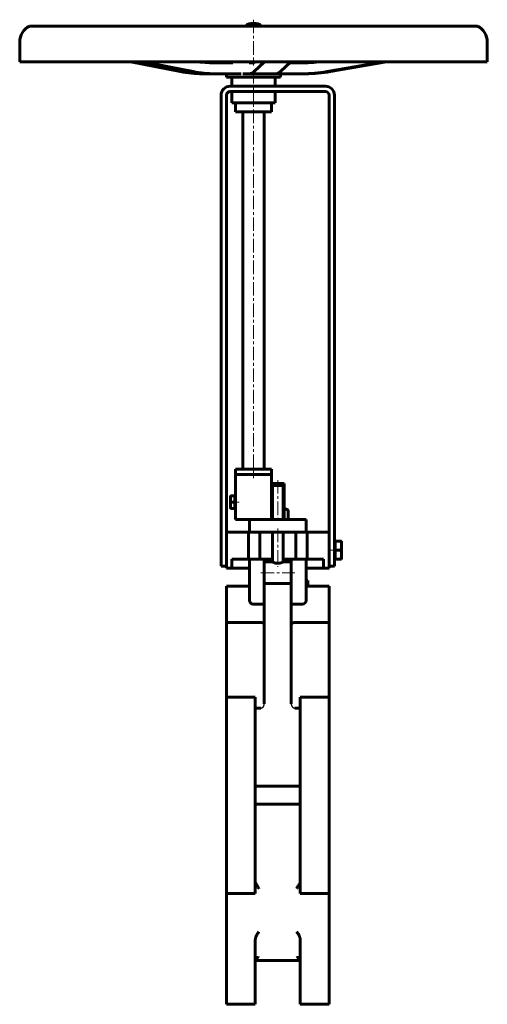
# Model space of a CAD drawing. Header units: millimetres. Extents: x -130 to 130, y -273 to 275.
import ezdxf

# ---------------------------------------------------------------- set-up
doc = ezdxf.new("R2010")
doc.units = ezdxf.units.MM
for name, pattern in [('K5LT-1', [0]), ('K5LT_AXLED', [12, 7.5, -1.5, 1.5, -1.5]), ('K5LT_BASIC', [0])]:
    doc.linetypes.add(name, pattern=pattern)
doc.layers.add('Системный слой (1)', color=7, linetype='Continuous', true_color=0x6c6c6c)

# ---------------------------------------------------------------- blocks, each defined once
blk = doc.blocks.new('U0')
at = {"layer": 'Системный слой (1)', "color": 143, "linetype": 'K5LT_BASIC', "lineweight": 60, "true_color": 0x33acca}
for p, q in [((17, -3.05), (17.28, -3.14)), ((17.28, -3.14), (17.56, -3.19)), ((17.56, -3.19), (17.83, -3.2))]:
    blk.add_line(p, q, dxfattribs=at)
blk = doc.blocks.new('U1')
at = {"layer": 'Системный слой (1)', "color": 143, "linetype": 'K5LT_BASIC', "lineweight": 60, "true_color": 0x33acca}
for p, q in [((17.28, 2.43), (17, 2.34)), ((17.56, 2.48), (17.28, 2.43)), ((17.83, 2.5), (17.56, 2.48))]:
    blk.add_line(p, q, dxfattribs=at)
blk = doc.blocks.new('U2')
at = {"layer": 'Системный слой (1)', "color": 143, "linetype": 'K5LT_BASIC', "lineweight": 60, "true_color": 0x33acca}
for p, q in [((-29.57, 251.33), (-30.43, 251.45)), ((-26.83, 251.05), (-29.57, 251.33)), ((-24.52, 250.92), (-26.83, 251.05)), ((-23.35, 250.89), (-24.52, 250.92)), ((-22.77, 250.88), (-23.35, 250.89)), ((-22.48, 250.88), (-22.77, 250.88)), ((-22.34, 250.87), (-22.48, 250.88)), ((-22.27, 250.87), (-22.34, 250.87)), ((-22.23, 250.87), (-22.27, 250.87)), ((-22.21, 250.87), (-22.23, 250.87)), ((-22.2, 250.87), (-22.21, 250.87)), ((-22.19, 250.87), (-22.2, 250.87)), ((-22.2, 250.87), (-22.2, 250.87)), ((-22.2, 250.87), (-22.2, 250.87)), ((-22.19, 250.87), (-22.19, 250.87)), ((-22.19, 250.87), (-22.19, 250.87))]:
    blk.add_line(p, q, dxfattribs=at)
blk = doc.blocks.new('U3')
at = {"layer": 'Системный слой (1)', "color": 143, "linetype": 'K5LT_BASIC', "lineweight": 60, "true_color": 0x33acca}
for p, q in [((-0.27, 250.87), (-0.27, 250.87)), ((-0.27, 250.87), (-0.27, 250.87)), ((-0.27, 250.87), (-0.27, 250.87)), ((-0.27, 250.87), (-0.27, 250.87)), ((-0.27, 250.87), (-0.27, 250.87)), ((-0.27, 250.87), (-0.27, 250.87)), ((-0.27, 250.87), (-0.27, 250.87)), ((-0.27, 250.87), (-0.26, 250.87)), ((-0.26, 250.87), (-0.26, 250.87)), ((-0.26, 250.87), (-0.24, 250.87)), ((-0.24, 250.87), (-0.21, 250.87)), ((-0.21, 250.87), (-0.15, 250.88)), ((-0.15, 250.88), (-0.01, 250.92)), ((-0.01, 250.92), (0.35, 251.11)), ((0.35, 251.11), (0.77, 251.45))]:
    blk.add_line(p, q, dxfattribs=at)
blk = doc.blocks.new('U4')
at = {"layer": 'Системный слой (1)', "color": 143, "linetype": 'K5LT_BASIC', "lineweight": 60, "true_color": 0x33acca}
for p, q in [((-16.76, 250.87), (-22.19, 250.87)), ((-11.51, 250.87), (-16.76, 250.87))]:
    blk.add_line(p, q, dxfattribs=at)
blk = doc.blocks.new('U5')
at = {"layer": 'Системный слой (1)', "color": 143, "linetype": 'K5LT_BASIC', "lineweight": 60, "true_color": 0x33acca}
for p, q in [((-21.21, 251.13), (-23.43, 251.45)), ((-18.98, 250.94), (-21.21, 251.13)), ((-16.75, 250.87), (-18.98, 250.94)), ((-16.69, 250.87), (-16.69, 250.87))]:
    blk.add_line(p, q, dxfattribs=at)
blk = doc.blocks.new('U6')
at = {"layer": 'Системный слой (1)', "color": 143, "linetype": 'K5LT_BASIC', "lineweight": 60, "true_color": 0x33acca}
for p, q in [((27.27, 250.87), (30.39, 250.93)), ((30.39, 250.93), (33.5, 251.13)), ((33.5, 251.13), (36.54, 251.44)), ((36.54, 251.44), (36.58, 251.44)), ((36.58, 251.44), (36.58, 251.45)), ((36.58, 251.45), (36.59, 251.45))]:
    blk.add_line(p, q, dxfattribs=at)
blk = doc.blocks.new('U7')
at = {"layer": 'Системный слой (1)', "color": 143, "linetype": 'K5LT_BASIC', "lineweight": 60, "true_color": 0x33acca}
for p, q in [((-16.76, 250.87), (-16.76, 250.87)), ((-16.76, 250.87), (-16.75, 250.87)), ((-16.75, 250.87), (-16.74, 250.87)), ((-16.74, 250.87), (-16.73, 250.87)), ((-16.73, 250.87), (-16.72, 250.87)), ((-16.72, 250.87), (-16.68, 250.87)), ((-16.68, 250.87), (-16.61, 250.88)), ((-16.61, 250.88), (-16.48, 250.89)), ((-16.48, 250.89), (-16.22, 250.95)), ((-16.22, 250.95), (-15.76, 251.16)), ((-15.76, 251.16), (-15.41, 251.45))]:
    blk.add_line(p, q, dxfattribs=at)
blk = doc.blocks.new('U8')
at = {"layer": 'Системный слой (1)', "color": 143, "linetype": 'K5LT_BASIC', "lineweight": 60, "true_color": 0x33acca}
for p, q in [((-130, 251.45), (94.28, 251.45)), ((94.28, 251.45), (130, 251.45))]:
    blk.add_line(p, q, dxfattribs=at)
blk = doc.blocks.new('U9')
at = {"layer": 'Системный слой (1)', "color": 143, "linetype": 'K5LT_BASIC', "lineweight": 60, "true_color": 0x33acca}
for p, q in [((6, -26.76), (10.5, -26.76)), ((16.5, -26.76), (21, -26.76))]:
    blk.add_line(p, q, dxfattribs=at)
blk = doc.blocks.new('U10')
at = {"layer": 'Системный слой (1)', "color": 143, "linetype": 'K5LT_BASIC', "lineweight": 60, "true_color": 0x33acca}
for p, q in [((1, -247.76), (1.14, -247.3)), ((1.14, -247.3), (1.55, -246.97)), ((1.55, -246.97), (2.15, -246.86)), ((2.15, -246.86), (2.43, -246.87)), ((2.43, -246.87), (2.71, -246.93)), ((2.71, -246.93), (3, -247.03))]:
    blk.add_line(p, q, dxfattribs=at)
blk = doc.blocks.new('U11')
at = {"layer": 'Системный слой (1)', "color": 143, "linetype": 'K5LT_BASIC', "lineweight": 60, "true_color": 0x33acca}
for p, q in [((13.5, 16.8), (11.5, 16.8)), ((15.5, 16.8), (13.5, 16.8))]:
    blk.add_line(p, q, dxfattribs=at)
blk = doc.blocks.new('U12')
at = {"layer": 'Системный слой (1)', "color": 143, "linetype": 'K5LT_BASIC', "lineweight": 60, "true_color": 0x33acca}
for p, q in [((6, -25.2), (10.5, -25.2)), ((16.5, -25.2), (21, -25.2))]:
    blk.add_line(p, q, dxfattribs=at)
blk = doc.blocks.new('U13')
at = {"layer": 'Системный слой (1)', "color": 143, "linetype": 'K5LT_BASIC', "lineweight": 60, "true_color": 0x33acca}
for p, q in [((24, -247.03), (24.29, -246.93)), ((24.29, -246.93), (24.57, -246.87)), ((24.57, -246.87), (24.85, -246.86)), ((24.85, -246.86), (25.43, -246.96)), ((25.43, -246.96), (25.85, -247.28)), ((25.85, -247.28), (26, -247.76))]:
    blk.add_line(p, q, dxfattribs=at)
blk = doc.blocks.new('U14')
at = {"layer": 'Системный слой (1)', "color": 143, "linetype": 'K5LT_BASIC', "lineweight": 60, "true_color": 0x33acca}
for p, q in [((11.5, 16.8), (10, 16.8)), ((17, 16.8), (15.5, 16.8))]:
    blk.add_line(p, q, dxfattribs=at)

msp = doc.modelspace()

# ---------------------------------------------------------------- linework, layer by layer
at = {"layer": 'Системный слой (1)', "color": 30, "linetype": 'K5LT_AXLED', "lineweight": 18, "true_color": 0xff8000}
for p, q in [((0, 274.92), (0, 249.45)), ((0, 246.87), (0, 235.92)), ((0, 236.92), (0, 19.8)), ((13.5, 18.8), (13.5, -5.2)), ((-12.4, 6.42), (-8, 6.42)), ((13.5, -8.2), (13.5, -29.56)), ((47.5, -20.2), (43, -20.2)), ((4, -32.76), (23, -32.76))]:
    msp.add_line(p, q, dxfattribs=at)
at = {"layer": 'Системный слой (1)', "color": 143, "linetype": 'K5LT_BASIC', "lineweight": 60, "true_color": 0x33acca}
for p, q in [((-124.39, 271.4), (124.39, 271.4)), ((-130, 251.45), (-130, 262.44)), ((130, 251.45), (130, 262.44)), ((-40.72, 246.06), (-68.33, 251.45)), ((-33.56, 246.06), (-61.17, 251.45)), ((-22.19, 250.87), (-22.19, 250.87)), ((-0.27, 250.87), (-2.48, 250.87)), ((-0.27, 250.87), (-0.27, 250.87)), ((0.32, 246.06), (6.03, 251.45)), ((15.07, 246.06), (20.78, 251.45)), ((27.27, 250.87), (20.17, 250.87)), ((40.91, 246.06), (72.06, 251.45)), ((42.87, 246.06), (74.02, 251.45)), ((-28.39, 244.87), (-21.24, 244.87)), ((-21.24, 244.87), (-25.64, 244.87)), ((-8.81, 244.87), (-21.24, 244.87)), ((-15, 242.92), (-15, 244.87)), ((-15, 242.92), (15, 242.92)), ((-12, 237.92), (-12, 242.92)), ((-8.81, 244.87), (-6.94, 244.87)), ((-5.98, 244.87), (-4.81, 244.87)), ((-4.81, 244.87), (-2.24, 244.87)), ((-2.24, 244.87), (12.51, 244.87)), ((9.91, 244.87), (10.51, 244.87)), ((11.24, 244.87), (13, 244.87)), ((12, 237.92), (12, 242.92)), ((13, 244.87), (27.01, 244.87)), ((15, 242.92), (15, 244.87)), ((27.01, 244.87), (28.97, 244.87)), ((-13, 237.92), (40, 237.92)), ((-18, 232.92), (-18, -29.2)), ((-15, 232.92), (-15, -10.47)), ((-13, 234.92), (40, 234.92)), ((-12, 228.67), (-12, 234.92)), ((12, 228.67), (12, 234.92)), ((42, 232.92), (42, -10.47)), ((45, -29.2), (45, 232.92)), ((12, 228.67), (-12, 228.67)), ((-10, 228.67), (-10, 223.67)), ((10, 228.67), (10, 223.67)), ((10, 223.67), (-10, 223.67)), ((-6, 24.8), (-6, 223.67)), ((6, 24.8), (6, 223.67)), ((-10, 24.8), (10, 24.8)), ((-10, 21.8), (-10, 24.8)), ((10, 21.8), (10, 24.8)), ((10, 21.8), (-10, 21.8)), ((-10, -3.2), (-10, 21.8)), ((10, 16.8), (10, 21.8)), ((10, 16.8), (10, 6.8)), ((11.5, 16.8), (10.5, 15.8)), ((15.5, 16.8), (16.5, 15.8)), ((17, 6.8), (17, 16.8)), ((10.5, -3.2), (10.5, 15.8)), ((10.5, 15.8), (13.5, 15.8)), ((13.5, 15.8), (16.5, 15.8)), ((16.5, -3.2), (16.5, 15.8)), ((-12.8, 8.17), (-12.8, 9.92)), ((-12.8, 9.92), (-12.49, 9.92)), ((-12.8, 4.67), (-12.8, 8.17)), ((-10.4, 9.92), (-12.49, 9.92)), ((-10.4, 6.42), (-12.49, 6.42)), ((-10.4, 9.92), (-10.4, 8.17)), ((-10.4, 9.92), (-10, 9.92)), ((-10.4, 8.17), (-10.4, 6.42)), ((-10.4, 6.42), (-10.4, 4.67)), ((10, -3.2), (10, 6.8)), ((17, -3.2), (17, 6.8)), ((-12.8, 2.92), (-12.8, 4.67)), ((-12.49, 2.92), (-12.8, 2.92)), ((-10.4, 2.92), (-12.49, 2.92)), ((-10.4, 4.67), (-10.4, 2.92)), ((-10.4, 2.92), (-10, 2.92)), ((17, 2.5), (17.83, 2.5)), ((17.83, 2.5), (18.5, 2.5)), ((18.5, 2.5), (19.27, 2.05)), ((19.27, 2.05), (19.27, -2.76)), ((-2.25, -3.2), (-10, -3.2)), ((0.68, -3.2), (-2.25, -3.2)), ((-2.25, -3.2), (-2.25, -10.2)), ((5.41, -3.2), (0.68, -3.2)), ((6.83, -3.2), (5.41, -3.2)), ((6.83, -3.2), (20.17, -3.2)), ((18.5, -3.2), (19.27, -2.76)), ((21.59, -3.2), (20.17, -3.2)), ((26.32, -3.2), (21.59, -3.2)), ((29.25, -3.2), (26.32, -3.2)), ((29.25, -10.2), (29.25, -3.2)), ((-2.75, -10.2), (-15, -10.2)), ((-15, -10.47), (-15, -12.2)), ((-2.75, -12.2), (-2.75, -10.2)), ((-2.25, -10.2), (0.68, -10.2)), ((0.68, -10.2), (5.41, -10.2)), ((3.5, -25.2), (3.5, -10.2)), ((5.41, -10.2), (6.83, -10.2)), ((6.83, -10.2), (20.17, -10.2)), ((10.5, -26.76), (10.5, -10.2)), ((16.5, -26.76), (16.5, -10.2)), ((20.17, -10.2), (21.59, -10.2)), ((21.59, -10.2), (26.32, -10.2)), ((23.5, -25.2), (23.5, -10.2)), ((26.32, -10.2), (29.25, -10.2)), ((29.75, -10.2), (29.75, -12.2)), ((42, -10.2), (29.75, -10.2)), ((42, -12.2), (42, -10.47)), ((-15, -30.2), (-15, -12.2)), ((-2.75, -25.2), (-2.75, -12.2)), ((29.75, -12.2), (29.75, -25.2)), ((42, -30.2), (42, -12.2)), ((45.5, -15.2), (45, -15.2)), ((45.5, -17.7), (45.5, -15.2)), ((45.5, -15.2), (48.55, -15.2)), ((48.55, -15.2), (49, -15.2)), ((49, -15.2), (49, -17.7)), ((45.5, -20.2), (45.5, -17.7)), ((45.5, -20.2), (48.55, -20.2)), ((45.5, -22.7), (45.5, -20.2)), ((49, -17.7), (49, -22.7)), ((-5.18, -25.2), (-12, -25.2)), ((-12, -25.2), (-12, -30.2)), ((-2.25, -25.2), (-5.18, -25.2)), ((-2.25, -25.2), (-2.25, -27.2)), ((6, -25.2), (-2.25, -25.2)), ((-2.25, -48.2), (-2.25, -27.2)), ((6, -27.2), (6, -25.2)), ((6, -48.2), (6, -27.2)), ((21, -25.2), (21, -27.2)), ((29.25, -25.2), (21, -25.2)), ((21, -48.2), (21, -27.2)), ((29.25, -27.2), (29.25, -25.2)), ((32.18, -25.2), (29.25, -25.2)), ((29.25, -48.2), (29.25, -27.2)), ((39, -25.2), (32.18, -25.2)), ((39, -30.2), (39, -25.2)), ((45.5, -25.2), (45, -25.2)), ((45.5, -25.2), (45.5, -22.7)), ((45.5, -25.2), (48.55, -25.2)), ((49, -25.2), (48.55, -25.2)), ((49, -22.7), (49, -25.2)), ((-15, -29.2), (-18, -29.2)), ((-12, -30.2), (-15, -30.2)), ((-12, -30.2), (-5.18, -30.2)), ((-5.18, -30.2), (-2.25, -30.2)), ((29.25, -30.2), (32.18, -30.2)), ((32.18, -30.2), (39, -30.2)), ((42, -30.2), (39, -30.2)), ((42, -29.2), (45, -29.2)), ((30.25, -37.09), (29.25, -37.09)), ((30.25, -37.09), (30.25, -40.2)), ((-15, -60.5), (-15, -40.2)), ((-2.25, -40.2), (-15, -40.2)), ((6, -38.76), (21, -38.76)), ((42, -40.2), (29.25, -40.2)), ((42, -40.2), (42, -60.5)), ((6, -50.2), (6, -48.2)), ((21, -48.2), (21, -50.2)), ((-0.25, -50.2), (6, -50.2)), ((6, -105.82), (6, -50.2)), ((21, -50.2), (27.25, -50.2)), ((21, -105.82), (21, -50.2)), ((4, -60.5), (-15, -60.5)), ((-15, -68.7), (-15, -60.5)), ((42, -60.5), (23, -60.5)), ((42, -60.5), (42, -68.7)), ((-15, -68.7), (-15, -80.77)), ((42, -80.77), (42, -68.7)), ((-15, -101.98), (-15, -80.77)), ((42, -80.77), (42, -101.98)), ((1, -101.98), (-15, -101.98)), ((-15, -123.14), (-15, -101.98)), ((1, -123.14), (1, -101.98)), ((42, -101.98), (26, -101.98)), ((26, -101.98), (26, -123.14)), ((42, -101.98), (42, -123.14)), ((1, -108.09), (4, -108.09)), ((23, -108.09), (26, -108.09)), ((-15, -128.57), (-15, -123.14)), ((1, -128.57), (1, -123.14)), ((26, -123.14), (26, -128.57)), ((42, -123.14), (42, -128.57)), ((-15, -128.57), (-15, -139.65)), ((1, -139.65), (1, -128.57)), ((26, -128.57), (26, -139.65)), ((42, -139.65), (42, -128.57)), ((-15, -173.56), (-15, -139.65)), ((1, -173.56), (1, -139.65)), ((26, -139.65), (26, -173.56)), ((42, -139.65), (42, -173.56)), ((26, -151.6), (1, -151.6)), ((26, -161.6), (1, -161.6)), ((-15, -173.56), (-15, -184.64)), ((1, -184.64), (1, -173.56)), ((26, -173.56), (26, -184.64)), ((42, -184.64), (42, -173.56)), ((-15, -190.07), (-15, -184.64)), ((1, -190.07), (1, -184.64)), ((26, -184.64), (26, -190.07)), ((42, -184.64), (42, -190.07)), ((-15, -211.23), (-15, -190.07)), ((1, -211.23), (1, -190.07)), ((26, -190.07), (26, -211.23)), ((42, -190.07), (42, -211.23)), ((-15, -232.53), (-15, -211.23)), ((1, -211.23), (-15, -211.23)), ((42, -211.23), (26, -211.23)), ((42, -211.23), (42, -232.53)), ((-15, -232.53), (-15, -244.61)), ((42, -244.61), (42, -232.53)), ((1, -244.61), (1, -237.29)), ((26, -237.29), (26, -244.61)), ((-15, -257.72), (-15, -244.61)), ((1, -257.72), (1, -244.61)), ((26, -244.61), (26, -257.72)), ((42, -244.61), (42, -257.72)), ((26, -248.6), (1, -248.6)), ((-15, -272.92), (-15, -257.72)), ((1, -272.92), (1, -257.72)), ((26, -257.72), (26, -272.92)), ((42, -257.72), (42, -272.92)), ((1, -272.92), (-15, -272.92)), ((42, -272.92), (26, -272.92))]:
    msp.add_line(p, q, dxfattribs=at)
for centre, radius, start, end in [((-120.04, 262.44), 9.96, 115.8951, 180), ((0, 264.92), 8, 90, 125.9922), ((0, 264.92), 8, 54.0078, 90), ((120.04, 262.44), 9.96, 0, 64.1049), ((-13, 232.92), 5, 90, 180), ((40, 232.92), 5, 0, 90), ((-13, 232.92), 2, 90, 180), ((40, 232.92), 2, 0, 90), ((-0.25, -48.2), 2, 180, 270), ((27.25, -48.2), 2, 270, 0)]:
    msp.add_arc(centre, radius, start, end, dxfattribs=at)
for centre, ratio, start_param, end_param in [((-28.39, 327.87), 0.878923, 6.113453, 6.283185), ((-21.24, 327.87), 0.878923, 6.113453, 6.283185), ((-2.24, 327.87), 0.182017, 0, 0.169732), ((12.51, 327.87), 0.182017, 0, 0.169732), ((27.01, 327.87), 0.991416, 0, 0.169732), ((28.97, 327.87), 0.991416, 0, 0.169732)]:
    msp.add_ellipse(centre, major_axis=(0, -83), ratio=ratio, start_param=start_param, end_param=end_param, dxfattribs=at)
for points, knots in [([(-12.49, 9.92), (-12.54, 9.75), (-12.63, 9.44), (-12.73, 9.01), (-12.79, 8.6), (-12.8, 8.32), (-12.8, 8.17)], [0, 0, 0, 0, 1.821353, 3.487432, 5.173792, 7, 7, 7, 7]), ([(-12.8, 8.17), (-12.8, 8.04), (-12.79, 7.8), (-12.75, 7.43), (-12.66, 6.99), (-12.56, 6.64), (-12.49, 6.42)], [0, 0, 0, 0, 1.583052, 3.050515, 4.626903, 7, 7, 7, 7]), ([(-12.49, 6.42), (-12.54, 6.25), (-12.63, 5.94), (-12.73, 5.51), (-12.79, 5.1), (-12.8, 4.82), (-12.8, 4.67)], [0, 0, 0, 0, 1.821353, 3.487432, 5.173792, 7, 7, 7, 7]), ([(-12.8, 4.67), (-12.8, 4.54), (-12.79, 4.3), (-12.75, 3.93), (-12.66, 3.49), (-12.56, 3.14), (-12.49, 2.92)], [0, 0, 0, 0, 1.583052, 3.050515, 4.626903, 7, 7, 7, 7]), ([(19.27, 2.05), (19.14, 2.13), (18.92, 2.24), (18.62, 2.36), (18.35, 2.44), (18.09, 2.49), (17.92, 2.5), (17.83, 2.5)], [0, 0, 0, 0, 2.04946, 3.498177, 4.929083, 6.411246, 8, 8, 8, 8]), ([(17.83, -3.2), (17.93, -3.2), (18.13, -3.19), (18.42, -3.13), (18.75, -3.02), (19.04, -2.89), (19.23, -2.78), (19.27, -2.76)], [0, 0, 0, 0, 1.748222, 3.381659, 5.166352, 7.32341, 8, 8, 8, 8]), ([(49, -17.7), (49, -17.53), (48.99, -17.19), (48.93, -16.68), (48.82, -16.1), (48.68, -15.61), (48.58, -15.28), (48.55, -15.2)], [0, 0, 0, 0, 1.748222, 3.381659, 5.166352, 7.32341, 8, 8, 8, 8]), ([(48.55, -20.2), (48.63, -19.97), (48.74, -19.59), (48.87, -19.07), (48.94, -18.61), (48.99, -18.16), (49, -17.86), (49, -17.7)], [0, 0, 0, 0, 2.04946, 3.498177, 4.929083, 6.411246, 8, 8, 8, 8]), ([(49, -22.7), (49, -22.53), (48.99, -22.19), (48.93, -21.68), (48.82, -21.1), (48.68, -20.61), (48.58, -20.28), (48.55, -20.2)], [0, 0, 0, 0, 1.748222, 3.381659, 5.166352, 7.32341, 8, 8, 8, 8]), ([(16.5, -26.76), (16.5, -26.76), (16.48, -26.77), (16.39, -26.81), (16.27, -26.87), (16.13, -26.93), (15.93, -27.02), (15.61, -27.15), (15.28, -27.27), (14.94, -27.37), (14.73, -27.42), (14.46, -27.47), (14.25, -27.51), (13.97, -27.54), (13.69, -27.56), (13.38, -27.56), (13.1, -27.55), (12.83, -27.52), (12.58, -27.48), (12.25, -27.42), (11.88, -27.32), (11.52, -27.2), (11.27, -27.11), (11.07, -27.02), (10.86, -26.93), (10.69, -26.85), (10.56, -26.79), (10.51, -26.76), (10.5, -26.76), (10.5, -26.76)], [0, 0, 0, 0, 1.282173, 2.830431, 3.841068, 4.6494, 5.911926, 7.521354, 9.413835, 10.039218, 11.306029, 11.699136, 12.776449, 13.39815, 14.40423, 15.373422, 16.341585, 17.049706, 17.944186, 18.846878, 20.347193, 22.029645, 23.116078, 23.810292, 25.173634, 26.749708, 27.825511, 29.418163, 30, 30, 30, 30]), ([(48.55, -25.2), (48.63, -24.97), (48.74, -24.59), (48.87, -24.07), (48.94, -23.61), (48.99, -23.16), (49, -22.86), (49, -22.7)], [0, 0, 0, 0, 2.04946, 3.498177, 4.929083, 6.411246, 8, 8, 8, 8]), ([(6, -61.6), (6, -61.54), (5.98, -61.42), (5.9, -61.26), (5.77, -61.07), (5.55, -60.9), (5.32, -60.78), (5.16, -60.71), (5.02, -60.66), (4.85, -60.61), (4.62, -60.55), (4.32, -60.51), (4.11, -60.5), (4, -60.5)], [0, 0, 0, 0, 1.668945, 2.77535, 4.165137, 6.591871, 7.797951, 8.441636, 9.290553, 10.017721, 11.101893, 12.600315, 14, 14, 14, 14]), ([(21, -61.6), (21, -61.54), (21.02, -61.42), (21.1, -61.26), (21.23, -61.07), (21.45, -60.9), (21.68, -60.78), (21.84, -60.71), (21.98, -60.66), (22.15, -60.61), (22.38, -60.55), (22.68, -60.51), (22.89, -60.5), (23, -60.5)], [0, 0, 0, 0, 1.668945, 2.77535, 4.165137, 6.591871, 7.797951, 8.441636, 9.290553, 10.017721, 11.101893, 12.600315, 14, 14, 14, 14]), ([(1, -204.85), (1, -204.9), (1.01, -205.01), (1.06, -205.15), (1.09, -205.23), (1.09, -205.25)], [0, 0, 0, 0, 3.085306, 5.284255, 6, 6, 6, 6]), ([(1.09, -205.25), (1.12, -205.33), (1.19, -205.47), (1.33, -205.75), (1.46, -205.99), (1.63, -206.28), (1.78, -206.52), (1.92, -206.76), (2.1, -207.06), (2.28, -207.34), (2.54, -207.77), (2.76, -208.14), (2.93, -208.44), (3, -208.55)], [0, 0, 0, 0, 1.678575, 2.686788, 4.70644, 5.377378, 6.725854, 7.762656, 8.229224, 10.252586, 10.987116, 12.855077, 14, 14, 14, 14]), ([(24, -208.55), (24.12, -208.34), (24.29, -208.06), (24.59, -207.55), (24.79, -207.23), (25.02, -206.86), (25.18, -206.59), (25.4, -206.23), (25.56, -205.96), (25.67, -205.75), (25.73, -205.63), (25.82, -205.46), (25.87, -205.33), (25.91, -205.25)], [0, 0, 0, 0, 2.120752, 2.826126, 5.302862, 5.657451, 7.077512, 8.488461, 10.234905, 11.041366, 11.651377, 12.259744, 14, 14, 14, 14]), ([(25.91, -205.25), (25.93, -205.19), (25.97, -205.08), (25.99, -204.95), (26, -204.88), (26, -204.85)], [0, 0, 0, 0, 2.103596, 4.339898, 6, 6, 6, 6]), ([(3, -232.53), (2.91, -232.64), (2.72, -232.87), (2.48, -233.21), (2.27, -233.52), (2.07, -233.84), (1.88, -234.18), (1.72, -234.48), (1.54, -234.88), (1.36, -235.31), (1.21, -235.82), (1.11, -236.22), (1.05, -236.56), (1.01, -236.93), (1, -237.15), (1, -237.29)], [0, 0, 0, 0, 1.505952, 2.962835, 3.920582, 4.878815, 6.335599, 7.315841, 7.802077, 10.123047, 11.375215, 12.52235, 13.814539, 14.625434, 16, 16, 16, 16]), ([(26, -237.29), (26, -237.19), (25.99, -237), (25.97, -236.71), (25.92, -236.42), (25.87, -236.12), (25.79, -235.81), (25.7, -235.51), (25.59, -235.2), (25.44, -234.84), (25.25, -234.42), (24.99, -233.94), (24.69, -233.44), (24.36, -232.97), (24.12, -232.67), (24, -232.53)], [0, 0, 0, 0, 0.925314, 1.816179, 2.688204, 3.556862, 4.438341, 5.346941, 6.268497, 7.193491, 8.582444, 10.364584, 12.004361, 14.05834, 16, 16, 16, 16])]:
    msp.add_open_spline(points, degree=3, knots=knots, dxfattribs=at)
at = {"layer": 'Системный слой (1)', "color": 7, "linetype": 'K5LT-1'}
for points, knots in [([(4, -108.09), (4.03, -108.09), (4.08, -108.09), (4.16, -108.08), (4.24, -108.07), (4.31, -108.06), (4.35, -108.05), (4.39, -108.05), (4.43, -108.04), (4.5, -108.02), (4.58, -107.99), (4.67, -107.96), (4.73, -107.94), (4.77, -107.92), (4.81, -107.9), (4.87, -107.87), (4.93, -107.84), (4.98, -107.8), (5.03, -107.77), (5.07, -107.74), (5.11, -107.72), (5.16, -107.67), (5.23, -107.62), (5.3, -107.56), (5.35, -107.5), (5.39, -107.47), (5.42, -107.44), (5.45, -107.39), (5.5, -107.34), (5.53, -107.29), (5.56, -107.25), (5.59, -107.21), (5.62, -107.17), (5.65, -107.12), (5.68, -107.07), (5.72, -106.99), (5.77, -106.9), (5.8, -106.82), (5.82, -106.77), (5.84, -106.74), (5.85, -106.7), (5.87, -106.64), (5.89, -106.58), (5.91, -106.52), (5.92, -106.47), (5.93, -106.42), (5.94, -106.37), (5.96, -106.31), (5.97, -106.24), (5.98, -106.16), (5.99, -106.05), (6, -105.96), (6, -105.89), (6, -105.84), (6, -105.82)], [0, 0, 0, 0, 0.0077408, 0.0154816, 0.0232224, 0.0309632, 0.0334239, 0.0358846, 0.0409854, 0.0460861, 0.0562876, 0.064205, 0.0721223, 0.0754419, 0.0787615, 0.0854006, 0.0920398, 0.098679, 0.1031917, 0.1077043, 0.1123351, 0.1169658, 0.1262272, 0.1354887, 0.1447501, 0.1475503, 0.1503504, 0.1574395, 0.1645287, 0.1692548, 0.1739808, 0.1787069, 0.183433, 0.1881591, 0.1928852, 0.2023374, 0.2117895, 0.2212417, 0.2262927, 0.2288182, 0.2313438, 0.2386491, 0.2459544, 0.2508246, 0.2556948, 0.2605651, 0.2654353, 0.2703055, 0.2751757, 0.2849162, 0.2946566, 0.304397, 0.3105476, 0.3166981, 0.3166981, 0.3166981, 0.3166981]), ([(21, -105.82), (21, -105.86), (21, -105.93), (21.01, -106.04), (21.02, -106.16), (21.03, -106.26), (21.05, -106.33), (21.06, -106.41), (21.08, -106.49), (21.11, -106.59), (21.13, -106.66), (21.15, -106.72), (21.17, -106.75), (21.19, -106.8), (21.21, -106.86), (21.24, -106.92), (21.27, -106.98), (21.29, -107.02), (21.32, -107.07), (21.35, -107.11), (21.37, -107.16), (21.41, -107.22), (21.46, -107.29), (21.53, -107.37), (21.58, -107.43), (21.62, -107.48), (21.67, -107.53), (21.73, -107.59), (21.79, -107.64), (21.83, -107.67), (21.87, -107.7), (21.91, -107.73), (21.96, -107.76), (22.01, -107.8), (22.09, -107.85), (22.18, -107.89), (22.25, -107.93), (22.31, -107.95), (22.36, -107.97), (22.41, -107.99), (22.46, -108.01), (22.51, -108.02), (22.56, -108.03), (22.61, -108.04), (22.64, -108.05), (22.68, -108.06), (22.75, -108.07), (22.81, -108.08), (22.87, -108.08), (22.92, -108.09), (22.96, -108.09), (22.99, -108.09), (23, -108.09)], [0.983475, 0.983475, 0.983475, 0.983475, 0.9941239, 1.0047728, 1.0154217, 1.0260706, 1.031395, 1.0367194, 1.0473683, 1.0558612, 1.064354, 1.068934, 1.073514, 1.0768666, 1.0841719, 1.0914773, 1.0963475, 1.1012177, 1.1060879, 1.1109581, 1.1158284, 1.1206986, 1.130439, 1.1401795, 1.1499199, 1.1538178, 1.1577158, 1.1718941, 1.1766201, 1.1813462, 1.1860723, 1.1907984, 1.1955245, 1.2002506, 1.2097027, 1.2196087, 1.2295146, 1.2333888, 1.2372629, 1.2450113, 1.2488854, 1.2527596, 1.2605079, 1.2628023, 1.2650967, 1.2697274, 1.2743581, 1.2836196, 1.287758, 1.2918964, 1.2960348, 1.3001732, 1.3001732, 1.3001732, 1.3001732])]:
    msp.add_open_spline(points, degree=3, knots=knots, dxfattribs=at)

# ---------------------------------------------------------------- block references
at = {"layer": 'Системный слой (1)'}
for name in ['U8', 'U2', 'U5', 'U4', 'U7', 'U3', 'U6', 'U14', 'U11', 'U1', 'U0', 'U12', 'U9', 'U10', 'U13']:
    msp.add_blockref(name, (0, 0), dxfattribs=at)

doc.saveas('drawing.dxf')
